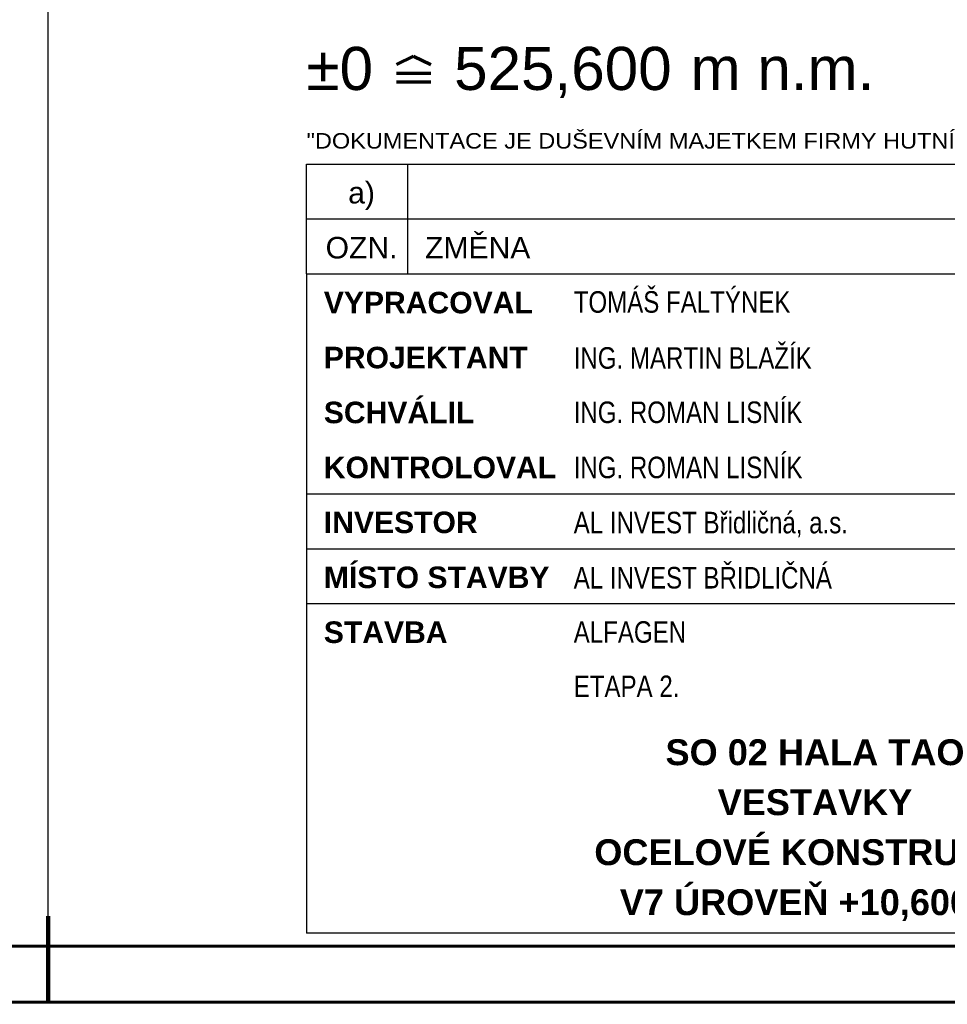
# Paper-space layout 'Layout1' of a CAD drawing. Extents: x -2 to 1033, y -36 to 596.
# Tile 25 of 55: x 628 to 735, y 0 to 114. Entities that reach past the tile are written whole.
import ezdxf
from ezdxf.enums import TextEntityAlignment as Align

# ---------------------------------------------------------------- set-up
doc = ezdxf.new("R2010")
doc.units = 0
doc.layers.get('DEFPOINTS').update_dxf_attribs({"color": 132, "linetype": 'CONTINUOUS'})
doc.layers.add('RAMECEK_HP', color=251, linetype='CONTINUOUS')
doc.layers.add('RAZITKO_HP', color=222, linetype='CONTINUOUS')
doc.styles.add('RAZITKO_HP_ARIAL', font='arial.ttf')
doc.styles.add('RAZITKO_HP_ARIAL_B', font='arialbd.ttf')
doc.styles.add('RAZITKO_HP_ARIAL_N', font='arial.ttf', dxfattribs={"width": 0.8})
doc.styles.add('ROMANS', font='romans.shx', dxfattribs={"width": 0.8})

# ---------------------------------------------------------------- blocks, each defined once
blk = doc.blocks.new('*U6')
at = {"layer": 'DEFPOINTS'}
blk.add_lwpolyline([(841, 0), (631, 0), (631, 297), (841, 297)], close=True, dxfattribs=at)
at = {"layer": 'RAMECEK_HP', "lineweight": 35, "const_width": 0.35}
for points in [[(0, 594), (0, 0), (841, 0), (841, 594)], [(6.5, 587.5), (6.5, 6.5), (834.5, 6.5), (834.5, 587.5)]]:
    blk.add_lwpolyline(points, close=True, dxfattribs=at)
at = {"layer": 'RAMECEK_HP', "lineweight": 50, "const_width": 0.5}
blk.add_lwpolyline([(631, 0), (631, 10)], dxfattribs=at)
blk.add_lwpolyline([(631, 0), (631, 10)], dxfattribs=at)
at = {"layer": 'DEFPOINTS', "style": 'ROMANS', "width": 0.8}
blk.add_attdef('TISK', text='', height=10, dxfattribs=at).set_placement((841, -33), align=Align.RIGHT)
blk = doc.blocks.new('0_HP')
at = {"layer": 'RAZITKO_HP', "lineweight": 70}
for p, q in [((-166.58, 105.79), (-164.58, 106.79)), ((-164.58, 106.79), (-162.58, 105.79)), ((-166.58, 104.79), (-162.58, 104.79)), ((-166.58, 103.79), (-162.58, 103.79))]:
    blk.add_line(p, q, dxfattribs=at)
at = {"layer": 'RAZITKO_HP', "lineweight": 70, "style": 'RAZITKO_HP_ARIAL'}
blk.add_text('%%P0', height=5, dxfattribs=at).set_placement((-177, 102.85))
blk = doc.blocks.new('text_HP')
at = {"layer": 'RAZITKO_HP', "lineweight": 25}
blk.add_line((-177, 94.25), (-5, 94.25), dxfattribs=at)
at = {"layer": 'RAZITKO_HP', "lineweight": 18, "style": 'RAZITKO_HP_ARIAL', "width": 1.085}
blk.add_text('"DOKUMENTACE JE DUŠEVNÍM MAJETKEM FIRMY HUTNÍ PROJEKT Frýdek-Místek a.s. A NESMÍ BÝT POUŽITA BEZ JEJÍHO VĚDOMÍ."', height=1.8, dxfattribs=at).set_placement((-177, 96.05))
blk = doc.blocks.new('A$C67449f0c')
at = {"layer": 'RAZITKO_HP', "lineweight": 25}
for p, q in [((-180, 90.88), (-180, 97.25)), ((-168.25, 90.88), (-168.25, 97.25)), ((-180, 90.88), (-8, 90.88)), ((-180, 84.5), (-180, 90.88)), ((-168.25, 84.5), (-168.25, 90.88)), ((-180, 84.5), (-63, 84.5)), ((-180, 84.5), (-180, 8)), ((-180, 59), (-63, 59)), ((-180, 52.62), (-63, 52.62)), ((-180, 46.25), (-63, 46.25)), ((-63, 8), (-180, 8))]:
    blk.add_line(p, q, dxfattribs=at)
at = {"layer": 'RAZITKO_HP'}
for name in ['0_HP', 'text_HP']:
    blk.add_blockref(name, (-3, 3), dxfattribs=at)
at = {"layer": 'RAZITKO_HP', "lineweight": 70, "style": 'RAZITKO_HP_ARIAL'}
for s, p in [('525,600', (-162.88, 105.85)), ('m n.m.', (-135.45, 105.85))]:
    blk.add_text(s, height=5, dxfattribs=at).set_placement(p)
at = {"layer": 'RAZITKO_HP', "lineweight": 25, "style": 'RAZITKO_HP_ARIAL'}
for s, p in [('a)', (-173.62, 92.68)), ('OZN.', (-173.62, 86.3))]:
    blk.add_text(s, height=2.5, dxfattribs=at).set_placement(p, align=Align.CENTER)
blk.add_text('ZMĚNA', height=2.5, dxfattribs=at).set_placement((-166.25, 86.3))
at = {"layer": 'RAZITKO_HP', "lineweight": 35, "style": 'RAZITKO_HP_ARIAL_B'}
for s, p in [('VYPRACOVAL', (-178, 79.93)), ('PROJEKTANT', (-178, 73.55)), ('SCHVÁLIL', (-178, 67.18)), ('KONTROLOVAL', (-178, 60.8)), ('INVESTOR', (-178, 54.43)), ('MÍSTO STAVBY', (-178, 48.05)), ('STAVBA', (-178, 41.68))]:
    blk.add_text(s, height=2.5, dxfattribs=at).set_placement(p)
at = {"layer": 'RAZITKO_HP', "style": 'RAZITKO_HP_ARIAL_N', "width": 0.8}
for s, p in [('TOMÁŠ FALTÝNEK', (-149, 80)), ('ING. MARTIN BLAŽÍK', (-149, 73.5)), ('ING. ROMAN LISNÍK', (-149, 67.2)), ('ING. ROMAN LISNÍK', (-149, 60.8)), ('AL INVEST Břidličná, a.s.', (-149, 54.4)), ('AL INVEST BŘIDLIČNÁ', (-149, 48)), ('ALFAGEN', (-149, 41.7)), ('ETAPA 2.', (-149, 35.4))]:
    blk.add_text(s, height=2.5, dxfattribs=at).set_placement(p)
at = {"layer": 'RAZITKO_HP', "style": 'RAZITKO_HP_ARIAL_B'}
for s, p in [('SO 02 HALA TAO', (-121, 29)), ('VESTAVKY', (-121, 23.2)), ('OCELOVÉ KONSTRUKCE', (-121, 17.4)), ('V7 ÚROVEŇ +10,600 M', (-121, 11.6))]:
    blk.add_text(s, height=3, dxfattribs=at).set_placement(p, align=Align.MIDDLE_CENTER)

psp = doc.layouts.get("Layout1")

# ---------------------------------------------------------------- block references
at = {"layer": 'RAMECEK_HP'}
psp.add_blockref('*U6', (0, 0), dxfattribs=at)
at = {"layer": 'RAZITKO_HP'}
psp.add_blockref('A$C67449f0c', (841, 0), dxfattribs=at)

doc.saveas('drawing.dxf')
